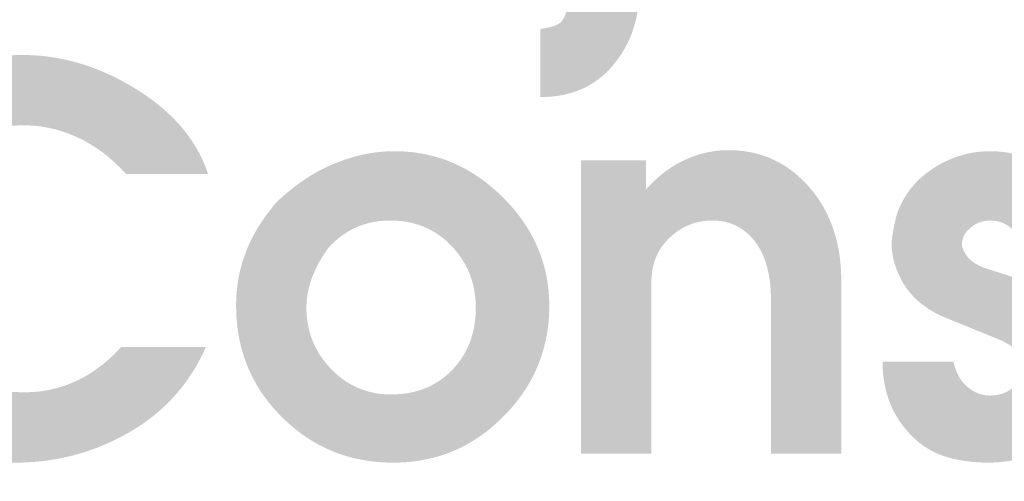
# Model space of a CAD drawing. Header units: millimetres. Extents: x 8949 to 48457, y -1077 to 15217.
# Tile 9 of 63: x 23380 to 23446, y 7845 to 7876. Entities that reach past the tile are written whole.
import ezdxf

# ---------------------------------------------------------------- set-up
doc = ezdxf.new("R2010")
doc.units = ezdxf.units.MM
doc.layers.add('0A_OCIEPLENIE', color=30, linetype='Continuous', lineweight=9)
doc.layers.add('0Z_OPISY', color=7, linetype='Continuous', lineweight=9)
doc.styles.add('ARIAL 2', font='ARIALN.TTF')

# ---------------------------------------------------------------- blocks, each defined once
blk = doc.blocks.new('G$C46E6ED60')
at = {"true_color": 0x142354}
h = blk.add_hatch(color=179, dxfattribs=at)
h.paths.add_polyline_path([(600.55, 202.51), (618.17, 202.51), (618.17, 186.49), (600.55, 186.49)])
h.paths.add_polyline_path([(618.17, 178.01), (618.17, 106.71), (618.16, 105.86), (618.13, 105.01), (618.08, 104.17), (618.01, 103.35), (617.92, 102.53), (617.81, 101.72), (617.68, 100.92), (617.52, 100.14), (617.35, 99.36), (617.16, 98.59), (616.95, 97.83), (616.71, 97.08), (616.46, 96.34), (616.19, 95.61), (615.89, 94.89), (615.58, 94.18), (615.25, 93.48), (614.89, 92.79), (614.52, 92.11), (614.12, 91.44), (613.71, 90.77), (613.27, 90.12), (612.82, 89.48), (612.34, 88.85), (611.77, 88.12), (611.18, 87.43), (610.57, 86.77), (609.94, 86.14), (609.29, 85.54), (608.63, 84.97), (607.94, 84.43), (607.24, 83.92), (606.51, 83.44), (605.77, 83), (605.01, 82.58), (604.23, 82.2), (603.43, 81.84), (602.61, 81.52), (601.78, 81.23), (600.92, 80.96), (600.05, 80.73), (599.16, 80.53), (598.24, 80.36), (597.31, 80.23), (596.36, 80.12), (595.4, 80.04), (594.41, 79.99), (593.4, 79.98), (593.4, 97.05), (593.73, 97.1), (594.04, 97.14), (594.35, 97.19), (594.65, 97.24), (594.94, 97.3), (595.21, 97.35), (595.48, 97.41), (595.74, 97.47), (595.99, 97.54), (596.23, 97.6), (596.46, 97.67), (596.68, 97.74), (596.89, 97.82), (597.09, 97.89), (597.28, 97.97), (597.46, 98.05), (597.64, 98.13), (597.8, 98.22), (597.95, 98.3), (598.09, 98.39), (598.23, 98.48), (598.35, 98.58), (598.47, 98.67), (598.57, 98.77), (598.73, 98.95), (598.89, 99.15), (599.03, 99.36), (599.17, 99.59), (599.31, 99.82), (599.44, 100.08), (599.56, 100.34), (599.67, 100.62), (599.78, 100.92), (599.88, 101.22), (599.97, 101.54), (600.05, 101.88), (600.13, 102.23), (600.21, 102.59), (600.27, 102.97), (600.33, 103.36), (600.38, 103.76), (600.43, 104.18), (600.46, 104.61), (600.5, 105.05), (600.52, 105.51), (600.54, 105.99), (600.55, 106.47), (600.55, 106.97), (600.55, 178.01)])
for points in [[(413.37, 41.44), (413.39, 42.81), (413.46, 44.18), (413.57, 45.55), (413.72, 46.91), (413.92, 48.26), (414.17, 49.61), (414.45, 50.95), (414.78, 52.29), (415.16, 53.62), (415.58, 54.95), (416.04, 56.27), (416.55, 57.58), (417.1, 58.89), (417.7, 60.19), (418.34, 61.49), (419.03, 62.79), (419.76, 64.07), (420.53, 65.35), (421.35, 66.63), (422.21, 67.9), (423.11, 69.17), (424.06, 70.42), (425.06, 71.68), (426.1, 72.93), (427.36, 74.36), (428.64, 75.74), (429.96, 77.05), (431.3, 78.3), (432.67, 79.49), (434.07, 80.63), (435.49, 81.69), (436.94, 82.7), (438.42, 83.65), (439.92, 84.53), (441.46, 85.36), (443.02, 86.12), (444.6, 86.83), (446.22, 87.47), (447.86, 88.05), (449.53, 88.57), (451.22, 89.03), (452.94, 89.42), (454.69, 89.76), (456.47, 90.03), (458.28, 90.25), (460.11, 90.4), (461.97, 90.49), (463.85, 90.52), (465.01, 90.51), (466.16, 90.47), (467.32, 90.4), (468.47, 90.31), (469.62, 90.18), (470.76, 90.03), (471.91, 89.86), (473.05, 89.65), (474.19, 89.42), (475.33, 89.17), (476.46, 88.88), (477.59, 88.57), (478.72, 88.23), (479.85, 87.87), (480.98, 87.47), (482.1, 87.05), (483.22, 86.6), (484.34, 86.13), (485.46, 85.63), (486.57, 85.1), (487.68, 84.54), (488.79, 83.96), (489.9, 83.35), (491, 82.71), (492.22, 81.97), (493.4, 81.22), (494.55, 80.45), (495.66, 79.67), (496.73, 78.87), (497.77, 78.06), (498.77, 77.23), (499.73, 76.38), (500.66, 75.52), (501.55, 74.64), (502.41, 73.75), (503.23, 72.84), (504.01, 71.92), (504.75, 70.98), (505.46, 70.02), (506.14, 69.05), (506.77, 68.06), (507.37, 67.06), (507.94, 66.04), (508.46, 65.01), (508.96, 63.96), (509.41, 62.89), (509.83, 61.81), (510.21, 60.72), (489.68, 60.72), (489.21, 61.23), (488.73, 61.73), (488.25, 62.22), (487.76, 62.7), (487.27, 63.17), (486.78, 63.62), (486.29, 64.07), (485.79, 64.5), (485.29, 64.93), (484.79, 65.34), (484.28, 65.74), (483.77, 66.13), (483.26, 66.51), (482.75, 66.87), (482.23, 67.23), (481.71, 67.57), (481.18, 67.91), (480.66, 68.23), (480.13, 68.54), (479.59, 68.84), (479.06, 69.13), (478.52, 69.4), (477.98, 69.67), (477.43, 69.92), (476.88, 70.17), (476.34, 70.4), (475.79, 70.62), (475.24, 70.84), (474.69, 71.04), (474.14, 71.23), (473.58, 71.41), (473.03, 71.58), (472.48, 71.74), (471.93, 71.89), (471.37, 72.03), (470.82, 72.16), (470.26, 72.28), (469.71, 72.39), (469.15, 72.49), (468.59, 72.58), (468.04, 72.66), (467.48, 72.72), (466.92, 72.78), (466.36, 72.83), (465.8, 72.86), (465.24, 72.89), (464.68, 72.9), (464.11, 72.91), (463.03, 72.89), (461.95, 72.84), (460.88, 72.75), (459.83, 72.63), (458.79, 72.48), (457.76, 72.29), (456.74, 72.06), (455.73, 71.8), (454.73, 71.5), (453.75, 71.17), (452.77, 70.81), (451.81, 70.41), (450.86, 69.98), (449.92, 69.51), (448.99, 69.01), (448.07, 68.47), (447.16, 67.9), (446.27, 67.29), (445.38, 66.65), (444.51, 65.97), (443.65, 65.26), (442.8, 64.52), (441.96, 63.74), (441.13, 62.93), (440.33, 62.09), (439.56, 61.24), (438.82, 60.38), (438.11, 59.51), (437.45, 58.63), (436.81, 57.74), (436.21, 56.84), (435.65, 55.92), (435.11, 55), (434.62, 54.07), (434.16, 53.12), (433.73, 52.16), (433.33, 51.2), (432.97, 50.22), (432.65, 49.23), (432.36, 48.23), (432.1, 47.22), (431.88, 46.2), (431.69, 45.17), (431.54, 44.13), (431.42, 43.08), (431.33, 42.02), (431.28, 40.94), (431.26, 39.86), (431.28, 38.63), (431.33, 37.43), (431.42, 36.23), (431.54, 35.06), (431.7, 33.91), (431.89, 32.77), (432.12, 31.65), (432.38, 30.54), (432.68, 29.46), (433.01, 28.39), (433.38, 27.34), (433.78, 26.3), (434.22, 25.29), (434.69, 24.29), (435.19, 23.31), (435.74, 22.34), (436.31, 21.4), (436.93, 20.47), (437.57, 19.56), (438.25, 18.66), (438.97, 17.79), (439.72, 16.93), (440.51, 16.09), (441.33, 15.26), (442.13, 14.51), (442.95, 13.79), (443.77, 13.1), (444.61, 12.44), (445.47, 11.81), (446.33, 11.22), (447.21, 10.65), (448.1, 10.12), (449, 9.63), (449.92, 9.16), (450.85, 8.73), (451.79, 8.32), (452.75, 7.96), (453.72, 7.62), (454.7, 7.31), (455.69, 7.04), (456.7, 6.8), (457.72, 6.59), (458.75, 6.41), (459.8, 6.27), (460.86, 6.16), (461.93, 6.08), (463.02, 6.03), (464.11, 6.01), (465.28, 6.03), (466.43, 6.09), (467.57, 6.19), (468.69, 6.33), (469.8, 6.51), (470.9, 6.72), (471.99, 6.98), (473.06, 7.28), (474.13, 7.61), (475.17, 7.99), (476.21, 8.4), (477.23, 8.86), (478.24, 9.35), (479.24, 9.88), (480.22, 10.46), (481.19, 11.07), (482.15, 11.72), (483.09, 12.42), (484.02, 13.15), (484.94, 13.92), (485.85, 14.73), (486.74, 15.58), (487.62, 16.47), (488.49, 17.4), (509.69, 17.4), (509.12, 16.16), (508.52, 14.94), (507.9, 13.74), (507.24, 12.57), (506.56, 11.43), (505.84, 10.31), (505.1, 9.22), (504.33, 8.16), (503.52, 7.12), (502.69, 6.1), (501.83, 5.12), (500.94, 4.15), (500.02, 3.22), (499.07, 2.31), (498.09, 1.42), (497.08, 0.56), (496.05, -0.27), (494.98, -1.08), (493.88, -1.86), (492.76, -2.62), (491.6, -3.35), (490.42, -4.05), (489.2, -4.73), (487.96, -5.39), (486.94, -5.89), (485.91, -6.38), (484.89, -6.84), (483.85, -7.29), (482.81, -7.71), (481.76, -8.11), (480.71, -8.48), (479.66, -8.84), (478.59, -9.18), (477.53, -9.49), (476.45, -9.78), (475.37, -10.05), (474.29, -10.3), (473.2, -10.53), (472.1, -10.73), (471, -10.92), (469.9, -11.08), (468.78, -11.22), (467.67, -11.34), (466.54, -11.43), (465.41, -11.51), (464.28, -11.56), (463.14, -11.6), (461.99, -11.61), (460.31, -11.58), (458.66, -11.51), (457.03, -11.38), (455.42, -11.21), (453.83, -10.99), (452.27, -10.72), (450.72, -10.39), (449.2, -10.02), (447.71, -9.6), (446.23, -9.13), (444.78, -8.61), (443.35, -8.04), (441.94, -7.42), (440.56, -6.75), (439.19, -6.03), (437.86, -5.26), (436.54, -4.44), (435.24, -3.57), (433.97, -2.66), (432.72, -1.69), (431.49, -0.67), (430.29, 0.4), (429.11, 1.51), (427.95, 2.68), (426.76, 3.95), (425.62, 5.25), (424.53, 6.58), (423.49, 7.95), (422.51, 9.34), (421.57, 10.76), (420.69, 12.21), (419.85, 13.69), (419.07, 15.2), (418.33, 16.74), (417.65, 18.31), (417.02, 19.91), (416.43, 21.54), (415.9, 23.2), (415.42, 24.89), (414.99, 26.61), (414.61, 28.36), (414.28, 30.14), (414, 31.94), (413.78, 33.78), (413.6, 35.65), (413.47, 37.55), (413.4, 39.48)], [(682.69, 50.61), (682.91, 51.24), (683.16, 51.85), (683.42, 52.45), (683.69, 53.04), (683.98, 53.63), (684.29, 54.2), (684.61, 54.76), (684.95, 55.3), (685.3, 55.84), (685.67, 56.37), (686.06, 56.88), (686.46, 57.38), (686.88, 57.88), (687.31, 58.36), (687.76, 58.83), (688.22, 59.29), (688.7, 59.74), (689.19, 60.18), (689.7, 60.6), (690.23, 61.02), (690.77, 61.42), (691.33, 61.81), (691.9, 62.2), (692.49, 62.57), (693.02, 62.88), (693.55, 63.18), (694.09, 63.47), (694.63, 63.74), (695.17, 64), (695.72, 64.25), (696.26, 64.49), (696.82, 64.71), (697.37, 64.91), (697.92, 65.11), (698.48, 65.29), (699.05, 65.45), (699.61, 65.61), (700.18, 65.75), (700.75, 65.88), (701.32, 65.99), (701.89, 66.09), (702.47, 66.18), (703.05, 66.25), (703.64, 66.31), (704.22, 66.36), (704.81, 66.39), (705.4, 66.41), (706, 66.42), (706.79, 66.41), (707.57, 66.37), (708.35, 66.32), (709.12, 66.24), (709.88, 66.14), (710.63, 66.02), (711.38, 65.88), (712.12, 65.71), (712.85, 65.52), (713.57, 65.31), (714.28, 65.08), (714.99, 64.83), (715.69, 64.55), (716.38, 64.25), (717.07, 63.93), (717.75, 63.59), (718.42, 63.22), (719.08, 62.84), (719.73, 62.43), (720.38, 62), (721.02, 61.55), (721.65, 61.07), (722.28, 60.57), (722.89, 60.05), (723.49, 59.52), (724.07, 58.97), (724.62, 58.41), (725.14, 57.84), (725.64, 57.25), (726.11, 56.66), (726.55, 56.05), (726.97, 55.43), (727.37, 54.8), (727.74, 54.16), (728.08, 53.5), (728.4, 52.83), (728.7, 52.16), (728.97, 51.46), (729.21, 50.76), (729.42, 50.05), (729.62, 49.32), (729.78, 48.58), (729.92, 47.83), (730.04, 47.07), (730.13, 46.29), (730.19, 45.51), (730.23, 44.71), (730.24, 43.9), (713.42, 43.9), (713.33, 44.12), (713.23, 44.33), (713.14, 44.54), (713.04, 44.74), (712.94, 44.94), (712.83, 45.14), (712.72, 45.32), (712.61, 45.51), (712.5, 45.69), (712.38, 45.86), (712.26, 46.03), (712.14, 46.2), (712.01, 46.36), (711.89, 46.51), (711.75, 46.66), (711.62, 46.81), (711.48, 46.95), (711.34, 47.09), (711.2, 47.22), (711.05, 47.34), (710.9, 47.46), (710.75, 47.58), (710.6, 47.69), (710.44, 47.8), (710.28, 47.9), (710.11, 48), (709.95, 48.09), (709.78, 48.18), (709.61, 48.27), (709.44, 48.35), (709.27, 48.43), (709.09, 48.5), (708.91, 48.57), (708.73, 48.63), (708.55, 48.69), (708.37, 48.74), (708.18, 48.79), (707.99, 48.84), (707.8, 48.88), (707.61, 48.92), (707.41, 48.95), (707.22, 48.98), (707.02, 49), (706.82, 49.02), (706.62, 49.04), (706.41, 49.05), (706.21, 49.06), (706, 49.06), (705.78, 49.05), (705.56, 49.05), (705.34, 49.03), (705.13, 49.01), (704.91, 48.98), (704.7, 48.95), (704.49, 48.91), (704.28, 48.86), (704.08, 48.81), (703.87, 48.75), (703.67, 48.68), (703.46, 48.61), (703.26, 48.53), (703.06, 48.45), (702.87, 48.36), (702.67, 48.26), (702.48, 48.16), (702.28, 48.05), (702.09, 47.94), (701.9, 47.82), (701.72, 47.69), (701.53, 47.55), (701.34, 47.41), (701.16, 47.27), (700.98, 47.12), (700.81, 46.96), (700.65, 46.81), (700.49, 46.65), (700.35, 46.49), (700.21, 46.33), (700.07, 46.16), (699.95, 45.99), (699.83, 45.82), (699.72, 45.65), (699.62, 45.47), (699.52, 45.3), (699.44, 45.12), (699.36, 44.93), (699.29, 44.75), (699.22, 44.56), (699.16, 44.37), (699.12, 44.17), (699.07, 43.98), (699.04, 43.78), (699.01, 43.58), (698.99, 43.37), (698.98, 43.17), (698.98, 42.96), (699, 42.82), (699.03, 42.69), (699.06, 42.56), (699.09, 42.43), (699.13, 42.29), (699.17, 42.16), (699.22, 42.03), (699.27, 41.9), (699.32, 41.77), (699.37, 41.64), (699.43, 41.51), (699.49, 41.38), (699.56, 41.25), (699.62, 41.12), (699.7, 40.99), (699.77, 40.86), (699.85, 40.73), (699.93, 40.6), (700.02, 40.47), (700.11, 40.34), (700.2, 40.22), (700.3, 40.09), (700.4, 39.96), (700.5, 39.83), (700.61, 39.71), (700.72, 39.58), (700.84, 39.46), (700.96, 39.34), (701.09, 39.22), (701.22, 39.1), (701.35, 38.98), (701.49, 38.87), (701.64, 38.75), (701.79, 38.64), (701.95, 38.53), (702.11, 38.42), (702.27, 38.32), (702.44, 38.21), (702.62, 38.11), (702.8, 38.01), (702.98, 37.91), (703.17, 37.81), (703.36, 37.71), (703.56, 37.62), (703.77, 37.52), (703.98, 37.43), (704.19, 37.34), (704.41, 37.25), (705.03, 37.05), (705.65, 36.85), (706.26, 36.65), (706.88, 36.45), (707.5, 36.25), (708.12, 36.05), (708.74, 35.85), (709.35, 35.65), (709.97, 35.45), (710.59, 35.25), (711.21, 35.05), (711.83, 34.85), (712.44, 34.66), (713.06, 34.46), (713.68, 34.26), (714.3, 34.06), (714.92, 33.86), (715.54, 33.66), (716.15, 33.46), (716.77, 33.26), (717.39, 33.06), (718.01, 32.86), (718.63, 32.66), (719.25, 32.47), (720.2, 32), (721.11, 31.52), (722, 31.02), (722.84, 30.51), (723.65, 29.97), (724.42, 29.42), (725.15, 28.85), (725.85, 28.26), (726.51, 27.66), (727.14, 27.03), (727.73, 26.39), (728.28, 25.73), (728.8, 25.05), (729.28, 24.36), (729.73, 23.64), (730.13, 22.91), (730.51, 22.16), (730.84, 21.39), (731.14, 20.61), (731.4, 19.8), (731.63, 18.98), (731.82, 18.14), (731.97, 17.28), (732.09, 16.41), (732.08, 15.44), (732.05, 14.49), (731.99, 13.55), (731.92, 12.63), (731.82, 11.72), (731.69, 10.82), (731.55, 9.94), (731.39, 9.07), (731.2, 8.22), (730.99, 7.38), (730.76, 6.56), (730.5, 5.75), (730.23, 4.96), (729.93, 4.17), (729.61, 3.41), (729.27, 2.66), (728.9, 1.92), (728.52, 1.2), (728.11, 0.49), (727.68, -0.21), (727.23, -0.89), (726.75, -1.56), (726.26, -2.21), (725.74, -2.85), (725.12, -3.56), (724.48, -4.25), (723.83, -4.9), (723.15, -5.52), (722.45, -6.12), (721.74, -6.68), (721, -7.21), (720.25, -7.72), (719.47, -8.19), (718.68, -8.63), (717.86, -9.04), (717.03, -9.42), (716.17, -9.77), (715.3, -10.09), (714.4, -10.38), (713.49, -10.64), (712.56, -10.86), (711.6, -11.06), (710.63, -11.23), (709.64, -11.36), (708.63, -11.47), (707.6, -11.55), (706.54, -11.59), (705.47, -11.61), (705.15, -11.61), (704.83, -11.6), (704.51, -11.6), (704.19, -11.59), (703.86, -11.57), (703.54, -11.56), (703.22, -11.54), (702.89, -11.52), (702.57, -11.5), (702.24, -11.47), (701.92, -11.44), (701.59, -11.41), (701.27, -11.38), (700.94, -11.34), (700.61, -11.3), (700.29, -11.26), (699.96, -11.21), (699.63, -11.16), (699.3, -11.11), (698.97, -11.06), (698.64, -11), (698.31, -10.94), (697.98, -10.88), (697.65, -10.81), (697.01, -10.68), (696.37, -10.53), (695.74, -10.37), (695.12, -10.19), (694.51, -9.99), (693.91, -9.77), (693.32, -9.54), (692.74, -9.29), (692.16, -9.02), (691.6, -8.74), (691.05, -8.43), (690.5, -8.12), (689.96, -7.78), (689.44, -7.43), (688.92, -7.06), (688.41, -6.67), (687.91, -6.26), (687.42, -5.84), (686.94, -5.4), (686.47, -4.95), (686.01, -4.47), (685.55, -3.98), (685.11, -3.47), (684.68, -2.95), (684.22, -2.38), (683.79, -1.8), (683.37, -1.21), (682.98, -0.6), (682.6, 0.01), (682.24, 0.63), (681.9, 1.27), (681.58, 1.91), (681.28, 2.57), (681, 3.24), (680.74, 3.91), (680.5, 4.6), (680.28, 5.3), (680.08, 6.01), (679.89, 6.73), (679.73, 7.46), (679.58, 8.2), (679.46, 8.96), (679.35, 9.72), (679.26, 10.49), (679.19, 11.28), (679.15, 12.07), (679.12, 12.88), (679.11, 13.69), (696.86, 13.69), (696.94, 13.35), (697.03, 13.01), (697.12, 12.68), (697.21, 12.36), (697.32, 12.04), (697.43, 11.73), (697.54, 11.43), (697.66, 11.14), (697.79, 10.85), (697.92, 10.57), (698.06, 10.29), (698.2, 10.03), (698.35, 9.77), (698.5, 9.51), (698.67, 9.27), (698.83, 9.03), (699, 8.8), (699.18, 8.57), (699.36, 8.35), (699.55, 8.14), (699.75, 7.94), (699.95, 7.74), (700.16, 7.55), (700.37, 7.37), (700.58, 7.19), (700.8, 7.02), (701.02, 6.86), (701.24, 6.71), (701.47, 6.56), (701.69, 6.43), (701.92, 6.29), (702.14, 6.17), (702.37, 6.05), (702.6, 5.95), (702.83, 5.85), (703.07, 5.75), (703.3, 5.67), (703.54, 5.59), (703.78, 5.52), (704.02, 5.45), (704.26, 5.39), (704.5, 5.35), (704.75, 5.3), (704.99, 5.27), (705.24, 5.24), (705.49, 5.23), (705.74, 5.21), (706, 5.21), (706.29, 5.21), (706.58, 5.23), (706.87, 5.24), (707.16, 5.27), (707.44, 5.31), (707.71, 5.35), (707.99, 5.4), (708.26, 5.45), (708.52, 5.52), (708.78, 5.59), (709.04, 5.67), (709.29, 5.76), (709.54, 5.85), (709.79, 5.96), (710.03, 6.07), (710.27, 6.19), (710.5, 6.31), (710.73, 6.44), (710.96, 6.58), (711.18, 6.73), (711.4, 6.89), (711.61, 7.05), (711.82, 7.22), (712.03, 7.4), (712.23, 7.59), (712.42, 7.78), (712.6, 7.97), (712.78, 8.17), (712.94, 8.37), (713.1, 8.58), (713.25, 8.79), (713.39, 9), (713.52, 9.22), (713.64, 9.45), (713.76, 9.68), (713.87, 9.91), (713.96, 10.15), (714.05, 10.39), (714.13, 10.64), (714.21, 10.89), (714.27, 11.14), (714.33, 11.4), (714.37, 11.66), (714.41, 11.93), (714.44, 12.2), (714.46, 12.48), (714.48, 12.76), (714.48, 13.05), (714.47, 13.36), (714.43, 13.66), (714.37, 13.96), (714.28, 14.26), (714.17, 14.56), (714.04, 14.85), (713.88, 15.14), (713.69, 15.43), (713.48, 15.71), (713.25, 16), (712.99, 16.27), (712.71, 16.55), (712.4, 16.82), (712.07, 17.09), (711.71, 17.36), (711.33, 17.62), (710.92, 17.88), (710.49, 18.14), (710.04, 18.39), (709.56, 18.64), (709.05, 18.89), (708.52, 19.14), (707.97, 19.38), (707.39, 19.62), (706.8, 19.86), (706.21, 20.09), (705.63, 20.33), (705.04, 20.57), (704.45, 20.81), (703.87, 21.04), (703.29, 21.28), (702.7, 21.52), (702.12, 21.75), (701.54, 21.99), (700.96, 22.22), (700.39, 22.46), (699.81, 22.69), (699.24, 22.93), (698.66, 23.16), (698.09, 23.4), (697.52, 23.63), (696.95, 23.86), (696.38, 24.1), (695.81, 24.33), (695.25, 24.56), (694.68, 24.79), (694.12, 25.03), (693.55, 25.26), (693.04, 25.52), (692.54, 25.78), (692.04, 26.05), (691.56, 26.33), (691.1, 26.61), (690.64, 26.9), (690.19, 27.2), (689.76, 27.51), (689.33, 27.82), (688.92, 28.14), (688.52, 28.46), (688.13, 28.79), (687.75, 29.13), (687.39, 29.47), (687.03, 29.83), (686.69, 30.18), (686.35, 30.55), (686.03, 30.92), (685.72, 31.3), (685.42, 31.68), (685.13, 32.07), (684.86, 32.47), (684.59, 32.88), (684.34, 33.29), (684.09, 33.7), (683.86, 34.12), (683.64, 34.54), (683.43, 34.96), (683.23, 35.38), (683.03, 35.8), (682.85, 36.22), (682.68, 36.65), (682.52, 37.07), (682.37, 37.5), (682.23, 37.93), (682.1, 38.35), (681.99, 38.78), (681.88, 39.21), (681.78, 39.65), (681.69, 40.08), (681.61, 40.51), (681.55, 40.95), (681.49, 41.39), (681.44, 41.82), (681.41, 42.26), (681.38, 42.7), (681.36, 43.14), (681.36, 43.59), (681.38, 43.76), (681.4, 43.93), (681.42, 44.1), (681.45, 44.27), (681.47, 44.44), (681.49, 44.6), (681.51, 44.76), (681.53, 44.92), (681.56, 45.08), (681.58, 45.24), (681.6, 45.39), (681.62, 45.54), (681.64, 45.69), (681.67, 45.83), (681.69, 45.97), (681.71, 46.12), (681.73, 46.25), (681.76, 46.39), (681.78, 46.53), (681.8, 46.66), (681.82, 46.79), (681.85, 46.91), (681.87, 47.04), (681.89, 47.16), (681.91, 47.29), (681.94, 47.41), (681.96, 47.54), (681.99, 47.67), (682.01, 47.8), (682.04, 47.93), (682.07, 48.06), (682.1, 48.2), (682.13, 48.33), (682.16, 48.47), (682.19, 48.61), (682.22, 48.76), (682.25, 48.9), (682.29, 49.05), (682.32, 49.19), (682.36, 49.34), (682.4, 49.5), (682.44, 49.65), (682.47, 49.81), (682.51, 49.96), (682.56, 50.12), (682.6, 50.28), (682.64, 50.45)]]:
    blk.add_hatch(color=179, dxfattribs=at).paths.add_polyline_path(points, is_closed=False)
blk.add_hatch(color=179, dxfattribs=at).paths.add_polyline_path([(603.61, 64.16), (619.9, 64.16), (619.9, 56.88), (620.27, 57.28), (620.63, 57.68), (621.01, 58.06), (621.38, 58.44), (621.76, 58.81), (622.14, 59.17), (622.53, 59.53), (622.92, 59.87), (623.31, 60.21), (623.7, 60.53), (624.1, 60.85), (624.5, 61.16), (624.91, 61.47), (625.31, 61.76), (625.73, 62.04), (626.14, 62.32), (626.56, 62.59), (626.98, 62.85), (627.4, 63.1), (627.83, 63.34), (628.26, 63.58), (628.69, 63.8), (629.13, 64.02), (629.57, 64.23), (630.01, 64.43), (630.45, 64.62), (630.9, 64.8), (631.34, 64.98), (631.79, 65.14), (632.24, 65.3), (632.69, 65.45), (633.14, 65.59), (633.59, 65.72), (634.05, 65.85), (634.5, 65.96), (634.96, 66.07), (635.42, 66.17), (635.88, 66.25), (636.34, 66.33), (636.81, 66.41), (637.27, 66.47), (637.73, 66.53), (638.2, 66.57), (638.67, 66.61), (639.14, 66.64), (639.61, 66.66), (640.08, 66.67), (640.56, 66.68), (641.52, 66.66), (642.48, 66.62), (643.42, 66.54), (644.34, 66.44), (645.26, 66.3), (646.16, 66.14), (647.05, 65.95), (647.92, 65.72), (648.78, 65.47), (649.63, 65.18), (650.47, 64.87), (651.29, 64.52), (652.1, 64.15), (652.9, 63.75), (653.69, 63.31), (654.46, 62.85), (655.22, 62.36), (655.96, 61.83), (656.7, 61.28), (657.42, 60.7), (658.12, 60.08), (658.82, 59.44), (659.5, 58.77), (660.17, 58.06), (660.87, 57.28), (661.54, 56.48), (662.18, 55.66), (662.8, 54.82), (663.38, 53.95), (663.93, 53.07), (664.46, 52.17), (664.95, 51.25), (665.41, 50.31), (665.84, 49.35), (666.25, 48.37), (666.62, 47.37), (666.97, 46.35), (667.28, 45.31), (667.56, 44.25), (667.82, 43.17), (668.04, 42.07), (668.24, 40.95), (668.4, 39.82), (668.53, 38.66), (668.64, 37.48), (668.71, 36.28), (668.76, 35.06), (668.77, 33.83), (668.77, -9.36), (651.16, -9.36), (651.16, 29.19), (651.15, 30.01), (651.13, 30.82), (651.09, 31.6), (651.04, 32.38), (650.97, 33.13), (650.88, 33.87), (650.78, 34.59), (650.66, 35.3), (650.53, 35.99), (650.38, 36.67), (650.22, 37.32), (650.04, 37.97), (649.84, 38.59), (649.63, 39.2), (649.4, 39.8), (649.16, 40.38), (648.9, 40.94), (648.63, 41.48), (648.34, 42.01), (648.03, 42.53), (647.71, 43.03), (647.38, 43.51), (647.03, 43.97), (646.66, 44.42), (646.32, 44.8), (645.98, 45.16), (645.63, 45.51), (645.27, 45.84), (644.9, 46.15), (644.53, 46.45), (644.15, 46.73), (643.76, 47), (643.36, 47.25), (642.95, 47.48), (642.54, 47.7), (642.12, 47.9), (641.69, 48.08), (641.25, 48.25), (640.81, 48.41), (640.35, 48.54), (639.89, 48.66), (639.43, 48.77), (638.95, 48.86), (638.47, 48.93), (637.98, 48.99), (637.48, 49.03), (636.97, 49.05), (636.46, 49.06), (635.95, 49.05), (635.45, 49.03), (634.95, 48.99), (634.47, 48.94), (633.98, 48.87), (633.5, 48.79), (633.03, 48.69), (632.56, 48.58), (632.1, 48.45), (631.64, 48.31), (631.19, 48.15), (630.74, 47.98), (630.3, 47.8), (629.86, 47.59), (629.43, 47.38), (629.01, 47.15), (628.59, 46.9), (628.17, 46.64), (627.76, 46.36), (627.36, 46.07), (626.96, 45.76), (626.56, 45.44), (626.17, 45.11), (625.79, 44.75), (625.42, 44.39), (625.06, 44.02), (624.72, 43.64), (624.39, 43.25), (624.09, 42.85), (623.79, 42.44), (623.52, 42.02), (623.25, 41.6), (623.01, 41.16), (622.78, 40.72), (622.56, 40.27), (622.37, 39.8), (622.18, 39.33), (622.02, 38.85), (621.87, 38.37), (621.73, 37.87), (621.61, 37.36), (621.51, 36.85), (621.42, 36.32), (621.35, 35.79), (621.3, 35.25), (621.26, 34.7), (621.23, 34.14), (621.23, 33.57), (621.23, -9.36), (603.61, -9.36)])
h = blk.add_hatch(color=179, dxfattribs=at)
h.paths.add_polyline_path([(540.55, 42.46), (540.34, 42.18), (540.14, 41.91), (539.94, 41.62), (539.74, 41.34), (539.54, 41.06), (539.35, 40.77), (539.16, 40.48), (538.98, 40.19), (538.79, 39.9), (538.61, 39.61), (538.44, 39.31), (538.27, 39.01), (538.1, 38.71), (537.93, 38.41), (537.77, 38.1), (537.61, 37.79), (537.45, 37.48), (537.3, 37.17), (537.15, 36.86), (537, 36.54), (536.86, 36.23), (536.72, 35.91), (536.58, 35.58), (536.45, 35.26), (536.32, 34.93), (536.19, 34.61), (536.07, 34.28), (535.96, 33.95), (535.85, 33.62), (535.75, 33.29), (535.65, 32.96), (535.56, 32.62), (535.47, 32.29), (535.39, 31.95), (535.32, 31.62), (535.25, 31.28), (535.19, 30.94), (535.13, 30.6), (535.07, 30.26), (535.03, 29.92), (534.99, 29.57), (534.95, 29.23), (534.92, 28.88), (534.89, 28.53), (534.87, 28.19), (534.86, 27.84), (534.85, 27.49), (534.85, 27.13), (534.86, 26.4), (534.89, 25.68), (534.95, 24.96), (535.02, 24.26), (535.12, 23.56), (535.24, 22.87), (535.38, 22.18), (535.54, 21.51), (535.72, 20.85), (535.92, 20.19), (536.15, 19.54), (536.39, 18.9), (536.66, 18.27), (536.95, 17.65), (537.26, 17.03), (537.59, 16.43), (537.94, 15.83), (538.32, 15.24), (538.71, 14.66), (539.13, 14.09), (539.57, 13.53), (540.03, 12.97), (540.51, 12.42), (541.01, 11.89), (541.53, 11.36), (542.06, 10.86), (542.6, 10.38), (543.14, 9.93), (543.7, 9.49), (544.26, 9.08), (544.84, 8.69), (545.42, 8.33), (546.02, 7.98), (546.62, 7.66), (547.23, 7.36), (547.85, 7.08), (548.48, 6.82), (549.12, 6.59), (549.77, 6.38), (550.43, 6.19), (551.1, 6.02), (551.78, 5.88), (552.47, 5.76), (553.17, 5.66), (553.87, 5.58), (554.59, 5.52), (555.31, 5.49), (556.05, 5.48), (556.83, 5.49), (557.59, 5.52), (558.34, 5.58), (559.09, 5.65), (559.81, 5.75), (560.53, 5.86), (561.24, 6), (561.93, 6.16), (562.61, 6.34), (563.28, 6.55), (563.93, 6.77), (564.58, 7.01), (565.21, 7.28), (565.83, 7.57), (566.43, 7.88), (567.03, 8.21), (567.61, 8.56), (568.18, 8.93), (568.74, 9.33), (569.29, 9.75), (569.82, 10.18), (570.34, 10.64), (570.85, 11.12), (571.35, 11.62), (571.83, 12.14), (572.29, 12.67), (572.73, 13.21), (573.15, 13.76), (573.55, 14.32), (573.93, 14.9), (574.29, 15.48), (574.62, 16.08), (574.94, 16.68), (575.24, 17.3), (575.51, 17.93), (575.77, 18.57), (576.01, 19.22), (576.22, 19.89), (576.42, 20.56), (576.59, 21.25), (576.74, 21.94), (576.88, 22.65), (576.99, 23.37), (577.08, 24.1), (577.16, 24.84), (577.21, 25.59), (577.24, 26.36), (577.25, 27.13), (577.24, 27.9), (577.21, 28.66), (577.15, 29.4), (577.08, 30.14), (576.98, 30.86), (576.87, 31.58), (576.73, 32.28), (576.57, 32.98), (576.39, 33.66), (576.19, 34.34), (575.96, 35), (575.72, 35.66), (575.45, 36.3), (575.17, 36.94), (574.86, 37.56), (574.53, 38.17), (574.18, 38.78), (573.81, 39.37), (573.42, 39.95), (573.01, 40.53), (572.57, 41.09), (572.12, 41.64), (571.64, 42.19), (571.15, 42.72), (570.63, 43.24), (570.11, 43.73), (569.58, 44.21), (569.03, 44.66), (568.47, 45.09), (567.9, 45.49), (567.32, 45.88), (566.73, 46.24), (566.13, 46.58), (565.52, 46.9), (564.9, 47.2), (564.26, 47.47), (563.62, 47.73), (562.96, 47.96), (562.29, 48.17), (561.61, 48.35), (560.92, 48.52), (560.22, 48.66), (559.51, 48.78), (558.78, 48.88), (558.05, 48.96), (557.3, 49.01), (556.55, 49.05), (555.78, 49.06), (555.03, 49.05), (554.3, 49.01), (553.57, 48.95), (552.85, 48.87), (552.15, 48.77), (551.45, 48.65), (550.76, 48.5), (550.08, 48.32), (549.42, 48.13), (548.76, 47.91), (548.11, 47.67), (547.47, 47.41), (546.84, 47.12), (546.22, 46.81), (545.61, 46.48), (545.01, 46.12), (544.42, 45.75), (543.84, 45.35), (543.26, 44.92), (542.7, 44.48), (542.15, 44.01), (541.61, 43.51), (541.07, 43)], is_closed=False)
h.paths.add_polyline_path([(527.3, 53.59), (527.86, 54.12), (528.43, 54.64), (529, 55.16), (529.58, 55.66), (530.15, 56.14), (530.73, 56.62), (531.31, 57.09), (531.9, 57.54), (532.49, 57.98), (533.08, 58.41), (533.67, 58.83), (534.27, 59.24), (534.87, 59.64), (535.48, 60.02), (536.08, 60.4), (536.69, 60.76), (537.3, 61.11), (537.92, 61.45), (538.54, 61.78), (539.16, 62.09), (539.78, 62.4), (540.41, 62.69), (541.04, 62.97), (541.67, 63.24), (542.31, 63.5), (542.94, 63.75), (543.58, 63.98), (544.21, 64.21), (544.85, 64.42), (545.48, 64.63), (546.11, 64.82), (546.75, 65), (547.38, 65.17), (548.01, 65.33), (548.64, 65.48), (549.28, 65.62), (549.91, 65.75), (550.54, 65.86), (551.17, 65.97), (551.8, 66.06), (552.43, 66.15), (553.06, 66.22), (553.69, 66.28), (554.32, 66.33), (554.95, 66.37), (555.58, 66.39), (556.21, 66.41), (556.84, 66.42), (558.14, 66.4), (559.42, 66.34), (560.69, 66.24), (561.94, 66.1), (563.18, 65.91), (564.41, 65.69), (565.62, 65.43), (566.82, 65.13), (568, 64.79), (569.17, 64.41), (570.32, 63.99), (571.47, 63.52), (572.59, 63.02), (573.71, 62.48), (574.8, 61.9), (575.89, 61.27), (576.96, 60.61), (578.02, 59.91), (579.06, 59.16), (580.09, 58.38), (581.1, 57.56), (582.11, 56.69), (583.09, 55.79), (584.06, 54.84), (585.01, 53.87), (585.92, 52.89), (586.78, 51.89), (587.61, 50.87), (588.39, 49.85), (589.14, 48.81), (589.84, 47.75), (590.51, 46.68), (591.13, 45.6), (591.71, 44.5), (592.26, 43.39), (592.76, 42.26), (593.22, 41.12), (593.64, 39.97), (594.03, 38.8), (594.37, 37.62), (594.67, 36.43), (594.93, 35.22), (595.15, 33.99), (595.33, 32.76), (595.47, 31.5), (595.57, 30.24), (595.63, 28.96), (595.65, 27.67), (595.63, 26.33), (595.58, 25.01), (595.48, 23.7), (595.34, 22.42), (595.16, 21.14), (594.94, 19.89), (594.68, 18.64), (594.38, 17.42), (594.04, 16.21), (593.67, 15.01), (593.25, 13.84), (592.79, 12.67), (592.29, 11.53), (591.76, 10.4), (591.18, 9.28), (590.56, 8.18), (589.91, 7.1), (589.21, 6.03), (588.47, 4.98), (587.7, 3.95), (586.88, 2.93), (586.03, 1.92), (585.13, 0.94), (584.2, -0.03), (583.23, -0.98), (582.25, -1.88), (581.26, -2.75), (580.25, -3.57), (579.22, -4.35), (578.17, -5.1), (577.11, -5.8), (576.04, -6.46), (574.94, -7.09), (573.83, -7.67), (572.71, -8.21), (571.56, -8.71), (570.4, -9.18), (569.23, -9.6), (568.04, -9.98), (566.83, -10.32), (565.61, -10.62), (564.37, -10.88), (563.11, -11.11), (561.84, -11.29), (560.55, -11.43), (559.24, -11.53), (557.92, -11.59), (556.58, -11.61), (555.22, -11.59), (553.88, -11.53), (552.55, -11.43), (551.24, -11.29), (549.95, -11.11), (548.68, -10.89), (547.42, -10.63), (546.18, -10.34), (544.96, -10), (543.75, -9.62), (542.57, -9.21), (541.4, -8.75), (540.24, -8.25), (539.11, -7.72), (537.99, -7.14), (536.89, -6.53), (535.8, -5.87), (534.74, -5.18), (533.69, -4.44), (532.65, -3.67), (531.64, -2.85), (530.64, -2), (529.66, -1.11), (528.7, -0.17), (527.76, 0.79), (526.87, 1.77), (526.01, 2.76), (525.19, 3.78), (524.42, 4.81), (523.68, 5.86), (522.98, 6.92), (522.33, 8.01), (521.71, 9.11), (521.13, 10.22), (520.6, 11.36), (520.1, 12.51), (519.64, 13.68), (519.23, 14.86), (518.85, 16.07), (518.51, 17.29), (518.21, 18.52), (517.95, 19.78), (517.73, 21.05), (517.56, 22.34), (517.42, 23.65), (517.32, 24.97), (517.26, 26.31), (517.24, 27.67), (517.24, 28.24), (517.25, 28.81), (517.27, 29.38), (517.3, 29.94), (517.34, 30.5), (517.38, 31.07), (517.43, 31.63), (517.49, 32.18), (517.56, 32.74), (517.64, 33.29), (517.72, 33.84), (517.81, 34.39), (517.91, 34.94), (518.02, 35.49), (518.14, 36.03), (518.26, 36.57), (518.4, 37.11), (518.54, 37.65), (518.69, 38.18), (518.84, 38.72), (519.01, 39.25), (519.18, 39.78), (519.36, 40.3), (519.55, 40.83), (519.75, 41.35), (519.96, 41.88), (520.18, 42.4), (520.41, 42.93), (520.65, 43.45), (520.9, 43.98), (521.17, 44.51), (521.44, 45.04), (521.73, 45.57), (522.02, 46.1), (522.33, 46.63), (522.65, 47.16), (522.97, 47.69), (523.31, 48.22), (523.66, 48.76), (524.02, 49.29), (524.4, 49.82), (524.78, 50.36), (525.17, 50.9), (525.58, 51.43), (525.99, 51.97), (526.42, 52.51), (526.85, 53.05)], is_closed=False)

msp = doc.modelspace()

# ---------------------------------------------------------------- block references
at = {"layer": '0A_OCIEPLENIE', "xscale": 0.2695, "yscale": 0.2695, "zscale": 0.2695}
msp.add_blockref('G$C46E6ED60', (23255.21, 7849.294), dxfattribs=at)

# ---------------------------------------------------------------- texts
at = {"layer": '0Z_OPISY', "insert": (23185.442, 9187.083), "char_height": 10.003281, "width": 323.29083, "attachment_point": 1, "line_spacing_factor": 0.9, "style": 'ARIAL 2'}
msp.add_mtext('\\pi-20.007,l20.007,t20.007;{\\fArial|b0|i0|c238|p34;\\~\\~ UWAGI:\\P1. ^IWszystkie wymiary i rzędne należy sprawdzić na budowie, a zaistniałe niezgodności pomiędzy projektem architektoniczno-budowlanym i pozostałymi opracowaniami branżowymi należy wyjaśnić i uzgodnić z Głównym Projektantem.\\P2. ^IWszystkie systemowe rozwiązania detali wykonać zgodnie ze sztuką budowlaną\\P3.^IIzolacje wykonać zgodnie ze sztuką budowlaną zapewniając ciągłość izolacji\\P4. ^IPrzed zamówieniem elementów o małej tolerancji wymiarowej sprawdzić ilość i wymiary otworów na budowie\\P5. ^ISzczegółowe projekty instalacji sanitarnych, elektrycznych, teletechnicznych są tematem odpowiednich opracowań branżowych. \\P   ^IW przypadku wystąpienia rozbieżności pomiędzy poszczególnymi opracowaniami lub braku informacji należy uzgodnić rozwiązanie z autorem projektu.\\P6. ^IElementy konstrukcyjne są określone szczegółowo w projekcie konstrukcyjnym.\\P7. ^IUwagi i opisy zamieszczone w części opisowej projektu są integralną częścią niniejszego opracowania.\\P8.\\~^IZabezpieczenia pożarowe wykonać wg opisu technicznego, wszystkie elementy drewniane należy zabezpieczyć do klasy NRO\\P9.\\~^IZmiany materiałów budowlanych, wykończeniowych, technologii czy urządzeń mogą być wprowadzane jedynie za pisemną zgodą Autora projektu.\\P10. Wszelkie materiały użyte w projekcie, rozwiązania techniczne i urządzenia muszą odpowiadać normom bezpieczeństwa ppoż. i bhp; posiadać odpowiednie atesty i aprobaty do stosowania w budownictwie.\\P11. Wszystkie wymienione w projekcie nazwy producentów, firm, zastosowanych wyrobów należy traktować jako modelowe. Można zastosować inne rozwiązania pod warunkiem że będą równoważne i uzgodnione z Autorem projektu.\\P12. Wszelkie elementy wykończenia i kolorystyki należy uzgadniać z Autorem projektu.\\P13. Prowadzenie poszczególnych instalacji oraz lokalizacja urządzeń zgodnie z projektami branżowymi oraz opisem technicznym.}', dxfattribs=at)

doc.saveas('drawing.dxf')
